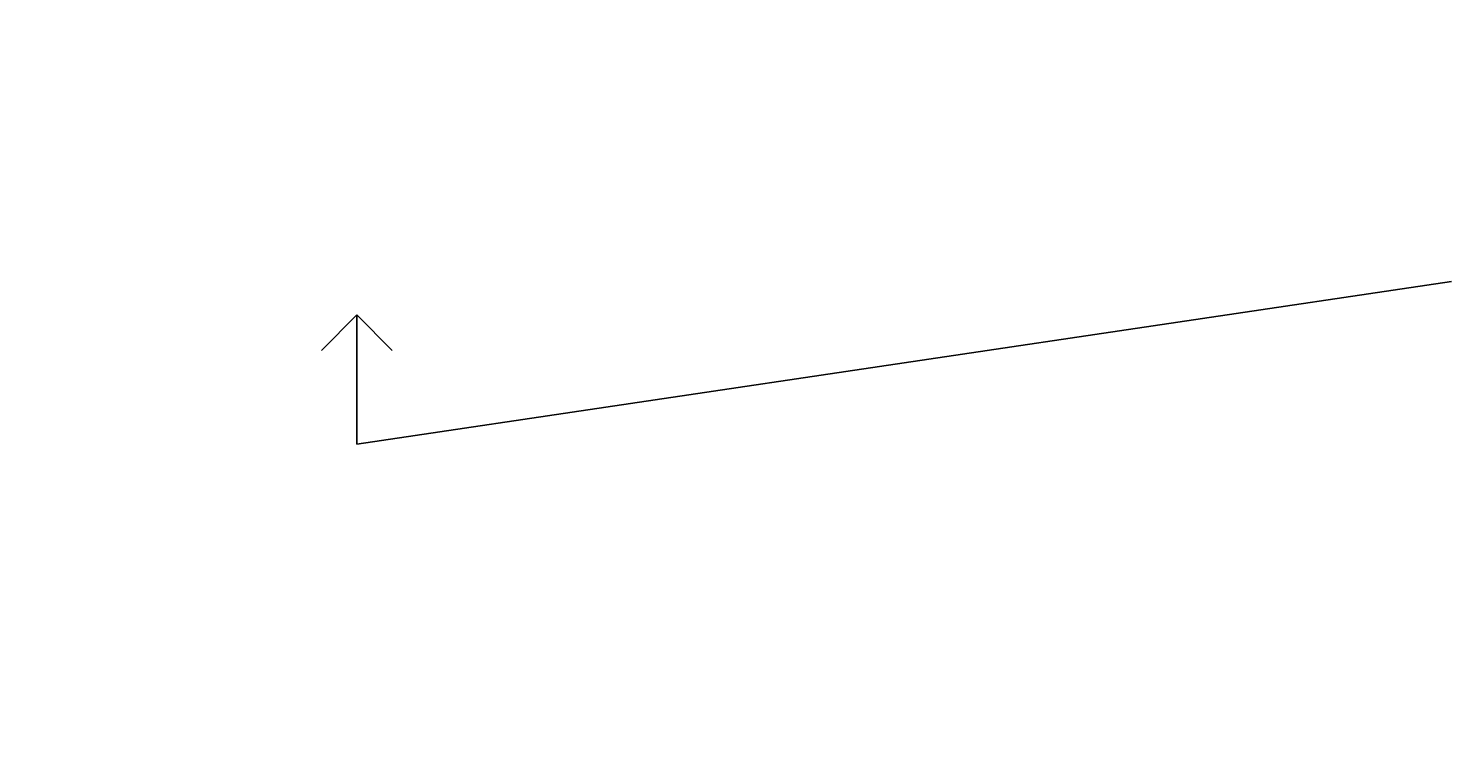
# Model space of a CAD drawing. Header units: metres. Extents: x 0 to 137602, y 0 to 467030.
# Tile 7 of 23: x 134356 to 136064, y 465127 to 466000. Entities that reach past the tile are written whole.
import ezdxf
from ezdxf import colors
from ezdxf.entities.mleader import LeaderData, LeaderLine
from ezdxf.math import Vec2, Vec3

# ---------------------------------------------------------------- set-up
doc = ezdxf.new("R2010")
doc.units = ezdxf.units.M
doc.layers.add('MTD-xx-hulp', color=6, linetype='Continuous', plot=False)
doc.layers.add('N-WE-VH-VERHARDING-T18', color=10, linetype='Continuous', lineweight=18)
doc.styles.add('NLCS-ISO-M200-T18', font='NLCS-ISO.ttf', dxfattribs={"height": 0.36})

msp = doc.modelspace()

# ---------------------------------------------------------------- linework, layer by layer
at = {"layer": 'MTD-xx-hulp'}
for points in [[(134750.019, 465501.49), (136064.313, 465696.804)], [(134750.019, 465656.509), (134707.453, 465613.943)], [(134750.019, 465501.49), (134750.019, 465656.509)], [(134750.019, 465656.509), (134792.586, 465613.943)]]:
    msp.add_lwpolyline(points, dxfattribs=at)

# ---------------------------------------------------------------- leaders
at = {"layer": 'N-WE-VH-VERHARDING-T18'}
ml = msp.add_multileader_mtext('Standard', dxfattribs=at)
ml.set_content('', color=256, style='NLCS-ISO-M200-T18')
ml.set_leader_properties(color=256, linetype='ByLayer', lineweight=-1)
ml.build(insert=Vec2(0, 0))
ml.multileader.update_dxf_attribs({"has_dogleg": 0, "text_left_attachment_type": 5, "text_right_attachment_type": 5, "dogleg_length": 0.36, "arrow_head_size": 0.36})
ctx = ml.context
ctx.base_point, ctx.char_height, ctx.arrow_head_size, ctx.landing_gap_size, ctx.plane_origin = Vec3(135697.392, 466805.766), 0.36, 0.36, 0.18, Vec3(135695.697, 466805.189)
ctx.left_attachment, ctx.right_attachment = 5, 5
notes = []
notes.append((ctx, [(0, (0, 0, 0), (0, 0), (1, 0), 1, [])]))
ctx.mtext.insert, ctx.mtext.flow_direction = Vec3(135697.572, 466806.126), 5
for ctx, leaders in notes:
    for number, flags, end, landing, length, lines in leaders:
        leader = LeaderData()
        leader.index, (leader.has_last_leader_line, leader.has_dogleg_vector, leader.attachment_direction) = number, flags
        leader.last_leader_point, leader.dogleg_vector, leader.dogleg_length = Vec3(end), Vec3(landing), length
        for number, points, colour, breaks in lines:
            line = LeaderLine()
            line.index, line.vertices, line.color, line.breaks = number, Vec3.list(points), colors.encode_raw_color(colour), breaks
            leader.lines.append(line)
        ctx.leaders.append(leader)

doc.saveas('drawing.dxf')
